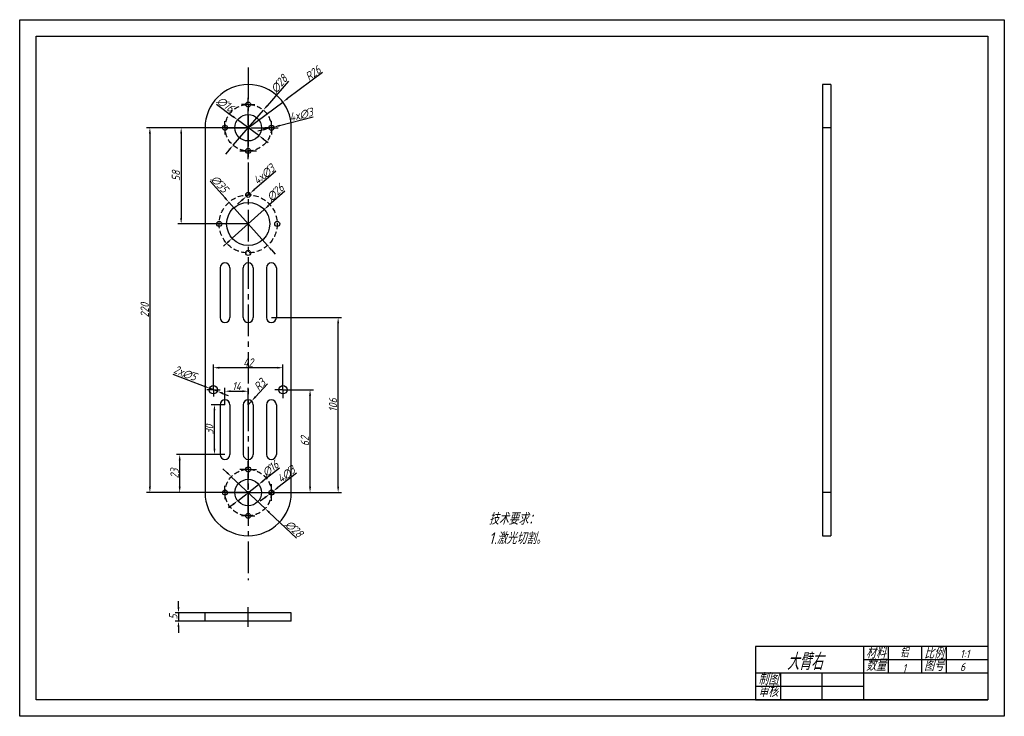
# Model space of a CAD drawing. Header units: millimetres. Extents: x 2734 to 3328, y 1528 to 1948.
import ezdxf

# ---------------------------------------------------------------- set-up
doc = ezdxf.new("R2010")
doc.units = ezdxf.units.MM
doc.linetypes.add('CENTER2', pattern=[28.575, 19.05, -3.175, 3.175, -3.175])
doc.linetypes.add('HIDDEN2', pattern=[4.7625, 3.175, -1.5875])
for name, color, linetype in [('10', 7, 'Continuous'), ('中心线', 1, 'CENTER2'), ('细实线', 3, 'Continuous'), ('虚线', 2, 'HIDDEN2')]:
    doc.layers.add(name, color=color, linetype=linetype)
doc.layers.add('粗实线', color=7, linetype='Continuous', lineweight=30)
doc.styles.get("Standard").update_dxf_attribs({"font": 'gbeitc.shx', "bigfont": 'gbcbig.shx'})
doc.dimstyles.new('ISO-25', dxfattribs={"dimtxt": 5, "dimasz": 3.5, "dimexe": 2, "dimexo": 0, "dimtad": 1, "dimdec": 0, "dimtxsty": 'Standard', "dimcen": 2.5, "dimadec": 0, "dimazin": 0, "dimtfac": 1, "dimtdec": 0, "dimtmove": 0, "dimatfit": 3, "dimfxl": 1, "dimarcsym": 0})

# ---------------------------------------------------------------- blocks, each defined once
blk = doc.blocks.new('*U30')
at = {"layer": '中心线', "color": 0, "linetype": 'CENTER2', "transparency": 16777216}
blk.add_line((0, -6), (0, 6), dxfattribs=at)
blk = doc.blocks.new('*D48')
at = {"layer": 'Defpoints', "color": 0, "transparency": 16777216}
for p in [(2846.29, 1590.6), (2830.24, 1585.6), (2846.29, 1585.6)]:
    blk.add_point(p, dxfattribs=at)
at = {"layer": '细实线', "color": 0, "lineweight": -2, "transparency": 16777216}
for p, q in [((2830.24, 1594.1), (2830.24, 1597.6)), ((2846.29, 1590.6), (2828.24, 1590.6)), ((2830.24, 1590.6), (2830.24, 1585.6)), ((2846.29, 1585.6), (2828.24, 1585.6)), ((2830.24, 1582.1), (2830.24, 1578.6))]:
    blk.add_line(p, q, dxfattribs=at)
at = {"layer": '细实线', "color": 0, "transparency": 16777216}
for points in [[(2829.65, 1594.1), (2830.82, 1594.1), (2830.24, 1590.6)], [(2829.65, 1582.1), (2830.82, 1582.1), (2830.24, 1585.6)]]:
    blk.add_solid(points, dxfattribs=at)
at = {"layer": '细实线', "color": 0, "transparency": 16777216, "insert": (2827.11, 1588.1), "char_height": 5, "attachment_point": 5, "rotation": 90}
blk.add_mtext('5', dxfattribs=at)
blk = doc.blocks.new('SW_CENTERMARKSYMBOL_2')
at = {"layer": '10', "color": 0}
for p, q in [((-2.5, 0), (-4, 0)), ((0, 0), (-2.5, 0)), ((0, 2.5), (0, 4)), ((0, 0), (0, 2.5)), ((0, 0), (0, -2.5)), ((0, 0), (2.5, 0)), ((2.5, 0), (4, 0)), ((0, -2.5), (0, -4))]:
    blk.add_line(p, q, dxfattribs=at)
blk = doc.blocks.new('SW_CENTERMARKSYMBOL_3')
at = {"layer": '10', "color": 0}
for p, q in [((-2.5, 0), (-4, 0)), ((0, 0), (-2.5, 0)), ((0, 2.5), (0, 4)), ((0, 0), (0, 2.5)), ((0, 0), (0, -2.5)), ((0, 0), (2.5, 0)), ((2.5, 0), (4, 0)), ((0, -2.5), (0, -4))]:
    blk.add_line(p, q, dxfattribs=at)
blk = doc.blocks.new('SW_CENTERMARKSYMBOL_4')
at = {"layer": '10', "color": 0}
for p, q in [((-2.5, 0), (-4, 0)), ((0, 0), (-2.5, 0)), ((0, 2.5), (0, 4)), ((0, 0), (0, 2.5)), ((0, 0), (0, -2.5)), ((0, 0), (2.5, 0)), ((2.5, 0), (4, 0)), ((0, -2.5), (0, -4))]:
    blk.add_line(p, q, dxfattribs=at)
blk = doc.blocks.new('SW_CENTERMARKSYMBOL_6')
at = {"layer": '10', "color": 0}
for p, q in [((-2.5, 0), (-4, 0)), ((0, 0), (-2.5, 0)), ((0, 2.5), (0, 4)), ((0, 0), (0, 2.5)), ((0, 0), (0, -2.5)), ((0, 0), (2.5, 0)), ((2.5, 0), (4, 0)), ((0, -2.5), (0, -4))]:
    blk.add_line(p, q, dxfattribs=at)
blk = doc.blocks.new('SW_CENTERMARKSYMBOL_8')
at = {"layer": '10', "color": 0}
for p, q in [((-2.5, 0), (-4, 0)), ((0, 0), (-2.5, 0)), ((0, 2.5), (0, 4)), ((0, 0), (0, 2.5)), ((0, 0), (0, -2.5)), ((0, 0), (2.5, 0)), ((2.5, 0), (4, 0)), ((0, -2.5), (0, -4))]:
    blk.add_line(p, q, dxfattribs=at)
blk = doc.blocks.new('SW_CENTERMARKSYMBOL_10')
at = {"layer": '10', "color": 0}
for p, q in [((-2.5, 0), (-5, 0)), ((0, 0), (-2.5, 0)), ((0, 2.5), (0, 5)), ((0, 0), (0, 2.5)), ((0, 0), (0, -2.5)), ((0, 0), (2.5, 0)), ((2.5, 0), (5, 0)), ((0, -2.5), (0, -5))]:
    blk.add_line(p, q, dxfattribs=at)
blk = doc.blocks.new('SW_CENTERMARKSYMBOL_12')
at = {"layer": '10', "color": 0}
for p, q in [((-2.5, 0), (-5, 0)), ((0, 0), (-2.5, 0)), ((0, 2.5), (0, 5)), ((0, 0), (0, 2.5)), ((0, 0), (0, -2.5)), ((0, 0), (2.5, 0)), ((2.5, 0), (5, 0)), ((0, -2.5), (0, -5))]:
    blk.add_line(p, q, dxfattribs=at)
blk = doc.blocks.new('SW_CENTERMARKSYMBOL_13')
at = {"layer": '10', "color": 0}
for p, q in [((-2.5, 0), (-4, 0)), ((0, 0), (-2.5, 0)), ((0, 2.5), (0, 4)), ((0, 0), (0, 2.5)), ((0, 0), (0, -2.5)), ((0, 0), (2.5, 0)), ((2.5, 0), (4, 0)), ((0, -2.5), (0, -4))]:
    blk.add_line(p, q, dxfattribs=at)
blk = doc.blocks.new('*U75')
at = {"layer": '中心线', "color": 0, "linetype": 'CENTER2', "transparency": 16777216}
for p, q in [((0, 1.6), (0, 11.5)), ((-11.5, 0), (-1.6, 0)), ((1.6, 0), (11.5, 0)), ((0, -11.5), (0, -1.6))]:
    blk.add_line(p, q, dxfattribs=at)
at = {"layer": '中心线', "color": 0, "linetype": 'Continuous', "transparency": 16777216}
for p, q in [((-0.8, 0), (0.8, 0)), ((0, -0.8), (0, 0.8))]:
    blk.add_line(p, q, dxfattribs=at)
blk = doc.blocks.new('*U76')
at = {"layer": '中心线', "color": 0, "linetype": 'CENTER2', "transparency": 16777216}
for p, q in [((-5, 0), (-0.3, 0)), ((0, 0.3), (0, 5)), ((0.3, 0), (5, 0)), ((0, -5), (0, -0.3))]:
    blk.add_line(p, q, dxfattribs=at)
at = {"layer": '中心线', "color": 0, "linetype": 'Continuous', "transparency": 16777216}
for p, q in [((-0.15, 0), (0.15, 0)), ((0, -0.15), (0, 0.15))]:
    blk.add_line(p, q, dxfattribs=at)
blk = doc.blocks.new('*U77')
at = {"layer": '中心线', "color": 0, "linetype": 'CENTER2', "transparency": 16777216}
for p, q in [((0, 1.6), (0, 11.5)), ((-11.5, 0), (-1.6, 0)), ((1.6, 0), (11.5, 0)), ((0, -11.5), (0, -1.6))]:
    blk.add_line(p, q, dxfattribs=at)
at = {"layer": '中心线', "color": 0, "linetype": 'Continuous', "transparency": 16777216}
for p, q in [((-0.8, 0), (0.8, 0)), ((0, -0.8), (0, 0.8))]:
    blk.add_line(p, q, dxfattribs=at)
blk = doc.blocks.new('*U78')
at = {"layer": '中心线', "color": 0, "linetype": 'CENTER2', "transparency": 16777216}
for p, q in [((-5, 0), (-0.3, 0)), ((0, 0.3), (0, 5)), ((0.3, 0), (5, 0)), ((0, -5), (0, -0.3))]:
    blk.add_line(p, q, dxfattribs=at)
at = {"layer": '中心线', "color": 0, "linetype": 'Continuous', "transparency": 16777216}
for p, q in [((-0.15, 0), (0.15, 0)), ((0, -0.15), (0, 0.15))]:
    blk.add_line(p, q, dxfattribs=at)
blk = doc.blocks.new('*U79')
at = {"layer": '中心线', "color": 0, "linetype": 'CENTER2', "transparency": 16777216}
blk.add_line((0, 146.21), (0, -162.85), dxfattribs=at)
blk = doc.blocks.new('*D81')
at = {"layer": 'Defpoints', "color": 0, "lineweight": 25, "transparency": 16777216}
for p in [(2893.18, 1898.59), (2872.29, 1883.1)]:
    blk.add_point(p, dxfattribs=at)
at = {"layer": '细实线', "color": 0, "lineweight": -2, "transparency": 16777216}
for p, q in [((2917.13, 1916.35), (2895.99, 1900.67)), ((2872.29, 1883.1), (2893.18, 1898.59))]:
    blk.add_line(p, q, dxfattribs=at)
at = {"layer": '细实线', "color": 0, "lineweight": 25, "transparency": 16777216}
blk.add_solid([(2895.64, 1901.14), (2896.34, 1900.2), (2893.18, 1898.59)], dxfattribs=at)
at = {"layer": '细实线', "color": 0, "transparency": 16777216, "insert": (2911.37, 1915.97), "char_height": 5, "attachment_point": 5, "rotation": 36.56163}
blk.add_mtext('R26', dxfattribs=at)
blk = doc.blocks.new('*D82')
at = {"layer": 'Defpoints', "color": 0, "lineweight": 25, "transparency": 16777216}
for p in [(2865.87, 1887.87), (2878.72, 1878.33)]:
    blk.add_point(p, dxfattribs=at)
at = {"layer": '细实线', "color": 0, "lineweight": -2, "transparency": 16777216}
for p, q in [((2853.14, 1897.32), (2863.06, 1889.95)), ((2878.72, 1878.33), (2865.87, 1887.87)), ((2881.53, 1876.24), (2884.34, 1874.15))]:
    blk.add_line(p, q, dxfattribs=at)
at = {"layer": '细实线', "color": 0, "lineweight": 25, "transparency": 16777216}
for points in [[(2863.41, 1890.42), (2862.71, 1889.49), (2865.87, 1887.87)], [(2881.87, 1876.71), (2881.18, 1875.77), (2878.72, 1878.33)]]:
    blk.add_solid(points, dxfattribs=at)
at = {"layer": '细实线', "color": 0, "transparency": 16777216, "insert": (2858.56, 1897.19), "char_height": 5, "attachment_point": 5, "rotation": 323.40131}
blk.add_mtext('∅16', dxfattribs=at)
blk = doc.blocks.new('*D83')
at = {"layer": 'Defpoints', "color": 0, "lineweight": 25, "transparency": 16777216}
for p in [(2887.75, 1883.47), (2884.84, 1882.73)]:
    blk.add_point(p, dxfattribs=at)
at = {"layer": '细实线', "color": 0, "lineweight": -2, "transparency": 16777216}
for p, q in [((2911.57, 1889.51), (2891.14, 1884.33)), ((2884.84, 1882.73), (2887.75, 1883.47)), ((2881.45, 1881.87), (2878.05, 1881.01))]:
    blk.add_line(p, q, dxfattribs=at)
at = {"layer": '细实线', "color": 0, "lineweight": 25, "transparency": 16777216}
for points in [[(2891, 1884.89), (2891.28, 1883.76), (2887.75, 1883.47)], [(2881.3, 1882.43), (2881.59, 1881.3), (2884.84, 1882.73)]]:
    blk.add_solid(points, dxfattribs=at)
at = {"layer": '细实线', "color": 0, "transparency": 16777216, "insert": (2904.23, 1890.88), "char_height": 5, "attachment_point": 5, "rotation": 14.24577}
blk.add_mtext('4x∅3', dxfattribs=at)
blk = doc.blocks.new('*D84')
at = {"layer": 'Defpoints', "color": 0, "lineweight": 25, "transparency": 16777216}
for p in [(2878.6, 1668.02), (2865.99, 1658.18)]:
    blk.add_point(p, dxfattribs=at)
at = {"layer": '细实线', "color": 0, "lineweight": -2, "transparency": 16777216}
for p, q in [((2891.1, 1677.77), (2881.36, 1670.17)), ((2865.99, 1658.18), (2878.6, 1668.02)), ((2863.23, 1656.02), (2860.47, 1653.87))]:
    blk.add_line(p, q, dxfattribs=at)
at = {"layer": '细实线', "color": 0, "lineweight": 25, "transparency": 16777216}
for points in [[(2881, 1670.63), (2881.72, 1669.71), (2878.6, 1668.02)], [(2862.87, 1656.48), (2863.58, 1655.56), (2865.99, 1658.18)]]:
    blk.add_solid(points, dxfattribs=at)
at = {"layer": '细实线', "color": 0, "transparency": 16777216, "insert": (2885.69, 1677.51), "char_height": 5, "attachment_point": 5, "rotation": 37.95899}
blk.add_mtext('∅16', dxfattribs=at)
blk = doc.blocks.new('*D85')
at = {"layer": 'Defpoints', "color": 0, "lineweight": 25, "transparency": 16777216}
for p in [(2887.48, 1664.02), (2885.11, 1662.18)]:
    blk.add_point(p, dxfattribs=at)
at = {"layer": '细实线', "color": 0, "lineweight": -2, "transparency": 16777216}
for p, q in [((2901.38, 1674.85), (2890.24, 1666.17)), ((2885.11, 1662.18), (2887.48, 1664.02)), ((2882.35, 1660.02), (2879.59, 1657.87))]:
    blk.add_line(p, q, dxfattribs=at)
at = {"layer": '细实线', "color": 0, "lineweight": 25, "transparency": 16777216}
for points in [[(2889.88, 1666.63), (2890.6, 1665.71), (2887.48, 1664.02)], [(2881.99, 1660.48), (2882.71, 1659.56), (2885.11, 1662.18)]]:
    blk.add_solid(points, dxfattribs=at)
at = {"layer": '细实线', "color": 0, "transparency": 16777216, "insert": (2895.27, 1674.05), "char_height": 5, "attachment_point": 5, "rotation": 37.92267}
blk.add_mtext('4∅3', dxfattribs=at)
blk = doc.blocks.new('*D80')
at = {"layer": 'Defpoints', "color": 0, "lineweight": 25, "transparency": 16777216}
for p in [(2872.29, 1883.1), (2812.99, 1663.1), (2872.29, 1663.1)]:
    blk.add_point(p, dxfattribs=at)
at = {"layer": '细实线', "color": 0, "lineweight": -2, "transparency": 16777216}
for p, q in [((2872.29, 1883.1), (2810.99, 1883.1)), ((2812.99, 1879.6), (2812.99, 1666.6)), ((2872.29, 1663.1), (2810.99, 1663.1))]:
    blk.add_line(p, q, dxfattribs=at)
at = {"layer": '细实线', "color": 0, "lineweight": 25, "transparency": 16777216}
for points in [[(2812.41, 1879.6), (2813.57, 1879.6), (2812.99, 1883.1)], [(2812.41, 1666.6), (2813.57, 1666.6), (2812.99, 1663.1)]]:
    blk.add_solid(points, dxfattribs=at)
at = {"layer": '细实线', "color": 0, "transparency": 16777216, "insert": (2809.87, 1773.1), "char_height": 5, "attachment_point": 5, "rotation": 90}
blk.add_mtext('220', dxfattribs=at)
blk = doc.blocks.new('*D86')
at = {"layer": 'Defpoints', "color": 0, "lineweight": 25, "transparency": 16777216}
for p in [(2893.29, 1725.1), (2909.61, 1725.1), (2872.29, 1663.1)]:
    blk.add_point(p, dxfattribs=at)
at = {"layer": '细实线', "color": 0, "lineweight": -2, "transparency": 16777216}
for p, q in [((2893.29, 1725.1), (2911.61, 1725.1)), ((2909.61, 1666.6), (2909.61, 1721.6)), ((2872.29, 1663.1), (2911.61, 1663.1))]:
    blk.add_line(p, q, dxfattribs=at)
at = {"layer": '细实线', "color": 0, "lineweight": 25, "transparency": 16777216}
for points in [[(2909.02, 1721.6), (2910.19, 1721.6), (2909.61, 1725.1)], [(2909.02, 1666.6), (2910.19, 1666.6), (2909.61, 1663.1)]]:
    blk.add_solid(points, dxfattribs=at)
at = {"layer": '细实线', "color": 0, "transparency": 16777216, "insert": (2906.48, 1694.1), "char_height": 5, "attachment_point": 5, "rotation": 90}
blk.add_mtext('62', dxfattribs=at)
blk = doc.blocks.new('*D87')
at = {"layer": 'Defpoints', "color": 0, "lineweight": 25, "transparency": 16777216}
for p in [(2851.29, 1738.4), (2851.29, 1725.1), (2893.29, 1725.1)]:
    blk.add_point(p, dxfattribs=at)
at = {"layer": '细实线', "color": 0, "lineweight": -2, "transparency": 16777216}
for p, q in [((2851.29, 1725.1), (2851.29, 1740.4)), ((2889.79, 1738.4), (2854.79, 1738.4)), ((2893.29, 1725.1), (2893.29, 1740.4))]:
    blk.add_line(p, q, dxfattribs=at)
at = {"layer": '细实线', "color": 0, "lineweight": 25, "transparency": 16777216}
for points in [[(2854.79, 1738.99), (2854.79, 1737.82), (2851.29, 1738.4)], [(2889.79, 1738.99), (2889.79, 1737.82), (2893.29, 1738.4)]]:
    blk.add_solid(points, dxfattribs=at)
at = {"layer": '细实线', "color": 0, "transparency": 16777216, "insert": (2872.29, 1741.53), "char_height": 5, "attachment_point": 5}
blk.add_mtext('42', dxfattribs=at)
blk = doc.blocks.new('*D88')
at = {"layer": 'Defpoints', "color": 0, "lineweight": 25, "transparency": 16777216}
for p in [(2881.44, 1893.7), (2863.15, 1872.5)]:
    blk.add_point(p, dxfattribs=at)
at = {"layer": '细实线', "color": 0, "lineweight": -2, "transparency": 16777216}
for p, q in [((2896.53, 1911.18), (2883.73, 1896.35)), ((2863.15, 1872.5), (2881.44, 1893.7)), ((2860.86, 1869.85), (2858.57, 1867.2))]:
    blk.add_line(p, q, dxfattribs=at)
at = {"layer": '细实线', "color": 0, "lineweight": 25, "transparency": 16777216}
for points in [[(2883.28, 1896.73), (2884.17, 1895.97), (2881.44, 1893.7)], [(2860.42, 1870.23), (2861.3, 1869.47), (2863.15, 1872.5)]]:
    blk.add_solid(points, dxfattribs=at)
at = {"layer": '细实线', "color": 0, "transparency": 16777216, "insert": (2890.93, 1909.48), "char_height": 5, "attachment_point": 5, "rotation": 49.20895}
blk.add_mtext('∅28', dxfattribs=at)
blk = doc.blocks.new('*D89')
at = {"layer": 'Defpoints', "color": 0, "lineweight": 25, "transparency": 16777216}
for p in [(2862.11, 1672.7), (2882.48, 1653.49)]:
    blk.add_point(p, dxfattribs=at)
at = {"layer": '细实线', "color": 0, "lineweight": -2, "transparency": 16777216}
for p, q in [((2859.56, 1675.1), (2857.01, 1677.51)), ((2862.11, 1672.7), (2882.48, 1653.49)), ((2901.45, 1635.6), (2885.02, 1651.09))]:
    blk.add_line(p, q, dxfattribs=at)
at = {"layer": '细实线', "color": 0, "lineweight": 25, "transparency": 16777216}
for points in [[(2859.96, 1675.53), (2859.16, 1674.68), (2862.11, 1672.7)], [(2885.42, 1651.52), (2884.62, 1650.67), (2882.48, 1653.49)]]:
    blk.add_solid(points, dxfattribs=at)
at = {"layer": '细实线', "color": 0, "transparency": 16777216, "insert": (2899.99, 1641.27), "char_height": 5, "attachment_point": 5, "rotation": 316.67839}
blk.add_mtext('∅28', dxfattribs=at)
blk = doc.blocks.new('*D90')
at = {"layer": 'Defpoints', "color": 0, "lineweight": 25, "transparency": 16777216}
for p in [(2830.96, 1686.1), (2858.29, 1686.1), (2872.29, 1663.1)]:
    blk.add_point(p, dxfattribs=at)
at = {"layer": '细实线', "color": 0, "lineweight": -2, "transparency": 16777216}
for p, q in [((2858.29, 1686.1), (2828.96, 1686.1)), ((2830.96, 1666.6), (2830.96, 1682.6)), ((2872.29, 1663.1), (2828.96, 1663.1))]:
    blk.add_line(p, q, dxfattribs=at)
at = {"layer": '细实线', "color": 0, "lineweight": 25, "transparency": 16777216}
for points in [[(2830.38, 1682.6), (2831.55, 1682.6), (2830.96, 1686.1)], [(2830.38, 1666.6), (2831.55, 1666.6), (2830.96, 1663.1)]]:
    blk.add_solid(points, dxfattribs=at)
at = {"layer": '细实线', "color": 0, "lineweight": 25, "transparency": 16777216, "insert": (2827.84, 1674.6), "char_height": 5, "attachment_point": 5, "rotation": 90}
blk.add_mtext('23', dxfattribs=at)
blk = doc.blocks.new('*D91')
at = {"layer": 'Defpoints', "color": 0, "lineweight": 25, "transparency": 16777216}
for p in [(2851.94, 1716.1), (2858.29, 1716.1), (2858.29, 1686.1)]:
    blk.add_point(p, dxfattribs=at)
at = {"layer": '细实线', "color": 0, "lineweight": -2, "transparency": 16777216}
for p, q in [((2858.29, 1716.1), (2849.94, 1716.1)), ((2851.94, 1689.6), (2851.94, 1712.6)), ((2858.29, 1686.1), (2849.94, 1686.1))]:
    blk.add_line(p, q, dxfattribs=at)
at = {"layer": '细实线', "color": 0, "lineweight": 25, "transparency": 16777216}
for points in [[(2851.36, 1712.6), (2852.53, 1712.6), (2851.94, 1716.1)], [(2851.36, 1689.6), (2852.53, 1689.6), (2851.94, 1686.1)]]:
    blk.add_solid(points, dxfattribs=at)
at = {"layer": '细实线', "color": 0, "lineweight": 25, "transparency": 16777216, "insert": (2848.82, 1701.1), "char_height": 5, "attachment_point": 5, "rotation": 90}
blk.add_mtext('30', dxfattribs=at)
blk = doc.blocks.new('*D92')
at = {"layer": 'Defpoints', "color": 0, "lineweight": 25, "transparency": 16777216}
for p in [(2872.29, 1724.22), (2858.29, 1716.1), (2872.29, 1716.1)]:
    blk.add_point(p, dxfattribs=at)
at = {"layer": '细实线', "color": 0, "lineweight": -2, "transparency": 16777216}
for p, q in [((2858.29, 1716.1), (2858.29, 1726.22)), ((2861.79, 1724.22), (2868.79, 1724.22)), ((2872.29, 1716.1), (2872.29, 1726.22))]:
    blk.add_line(p, q, dxfattribs=at)
at = {"layer": '细实线', "color": 0, "lineweight": 25, "transparency": 16777216}
for points in [[(2861.79, 1724.8), (2861.79, 1723.63), (2858.29, 1724.22)], [(2868.79, 1724.8), (2868.79, 1723.63), (2872.29, 1724.22)]]:
    blk.add_solid(points, dxfattribs=at)
at = {"layer": '细实线', "color": 0, "lineweight": 25, "transparency": 16777216, "insert": (2865.29, 1727.34), "char_height": 5, "attachment_point": 5}
blk.add_mtext('14', dxfattribs=at)
blk = doc.blocks.new('*D93')
at = {"layer": 'Defpoints', "color": 0, "lineweight": 25, "transparency": 16777216}
for p in [(2874.34, 1718.29), (2872.29, 1716.1)]:
    blk.add_point(p, dxfattribs=at)
at = {"layer": '细实线', "color": 0, "lineweight": -2, "transparency": 16777216}
for p, q in [((2883.93, 1728.6), (2876.72, 1720.86)), ((2872.29, 1716.1), (2874.34, 1718.29))]:
    blk.add_line(p, q, dxfattribs=at)
at = {"layer": '细实线', "color": 0, "lineweight": 25, "transparency": 16777216}
blk.add_solid([(2876.29, 1721.25), (2877.15, 1720.46), (2874.34, 1718.29)], dxfattribs=at)
at = {"layer": '细实线', "color": 0, "lineweight": 25, "transparency": 16777216, "insert": (2879.23, 1728.14), "char_height": 5, "attachment_point": 5, "rotation": 47.05118}
blk.add_mtext('R3', dxfattribs=at)
blk = doc.blocks.new('*D94')
at = {"layer": 'Defpoints', "color": 0, "lineweight": 25, "transparency": 16777216}
for p in [(2886.29, 1768.6), (2926.56, 1768.6), (2872.29, 1663.1)]:
    blk.add_point(p, dxfattribs=at)
at = {"layer": '细实线', "color": 0, "lineweight": -2, "transparency": 16777216}
for p, q in [((2886.29, 1768.6), (2928.56, 1768.6)), ((2926.56, 1666.6), (2926.56, 1765.1)), ((2872.29, 1663.1), (2928.56, 1663.1))]:
    blk.add_line(p, q, dxfattribs=at)
at = {"layer": '细实线', "color": 0, "lineweight": 25, "transparency": 16777216}
for points in [[(2925.97, 1765.1), (2927.14, 1765.1), (2926.56, 1768.6)], [(2925.97, 1666.6), (2927.14, 1666.6), (2926.56, 1663.1)]]:
    blk.add_solid(points, dxfattribs=at)
at = {"layer": '细实线', "color": 0, "lineweight": 25, "transparency": 16777216, "insert": (2923.43, 1715.85), "char_height": 5, "attachment_point": 5, "rotation": 90}
blk.add_mtext('106', dxfattribs=at)
blk = doc.blocks.new('*D95')
at = {"layer": 'Defpoints', "color": 0, "lineweight": 25, "transparency": 16777216}
for p in [(2848.96, 1726), (2853.62, 1724.19)]:
    blk.add_point(p, dxfattribs=at)
at = {"layer": '细实线', "color": 0, "lineweight": -2, "transparency": 16777216}
for p, q in [((2826.89, 1734.58), (2845.7, 1727.27)), ((2853.62, 1724.19), (2848.96, 1726)), ((2856.89, 1722.92), (2860.15, 1721.66))]:
    blk.add_line(p, q, dxfattribs=at)
at = {"layer": '细实线', "color": 0, "lineweight": 25, "transparency": 16777216}
for points in [[(2845.91, 1727.81), (2845.49, 1726.73), (2848.96, 1726)], [(2857.1, 1723.47), (2856.67, 1722.38), (2853.62, 1724.19)]]:
    blk.add_solid(points, dxfattribs=at)
at = {"layer": '细实线', "color": 0, "lineweight": 25, "transparency": 16777216, "insert": (2834.24, 1735.08), "char_height": 5, "attachment_point": 5, "rotation": 338.76252}
blk.add_mtext('2x∅5', dxfattribs=at)
blk = doc.blocks.new('*D113')
at = {"layer": 'Defpoints', "color": 0, "lineweight": 25, "transparency": 16777216}
for p in [(2872.29, 1883.1), (2831.85, 1825.1), (2872.29, 1825.1)]:
    blk.add_point(p, dxfattribs=at)
at = {"layer": '细实线', "color": 0, "lineweight": -2, "transparency": 16777216}
for p, q in [((2872.29, 1883.1), (2829.85, 1883.1)), ((2831.85, 1879.6), (2831.85, 1828.6)), ((2872.29, 1825.1), (2829.85, 1825.1))]:
    blk.add_line(p, q, dxfattribs=at)
at = {"layer": '细实线', "color": 0, "lineweight": 25, "transparency": 16777216}
for points in [[(2831.26, 1879.6), (2832.43, 1879.6), (2831.85, 1883.1)], [(2831.26, 1828.6), (2832.43, 1828.6), (2831.85, 1825.1)]]:
    blk.add_solid(points, dxfattribs=at)
at = {"layer": '细实线', "color": 0, "lineweight": 25, "transparency": 16777216, "insert": (2828.72, 1854.1), "char_height": 5, "attachment_point": 5, "rotation": 90}
blk.add_mtext('58', dxfattribs=at)
blk = doc.blocks.new('*D114')
at = {"layer": 'Defpoints', "color": 0, "lineweight": 25, "transparency": 16777216}
for p in [(2881.96, 1833.79), (2862.62, 1816.41)]:
    blk.add_point(p, dxfattribs=at)
at = {"layer": '细实线', "color": 0, "lineweight": -2, "transparency": 16777216}
for p, q in [((2894.38, 1844.94), (2884.57, 1836.12)), ((2862.62, 1816.41), (2881.96, 1833.79)), ((2860.02, 1814.07), (2857.41, 1811.73))]:
    blk.add_line(p, q, dxfattribs=at)
at = {"layer": '细实线', "color": 0, "lineweight": 25, "transparency": 16777216}
for points in [[(2884.18, 1836.56), (2884.96, 1835.69), (2881.96, 1833.79)], [(2859.63, 1814.5), (2860.41, 1813.64), (2862.62, 1816.41)]]:
    blk.add_solid(points, dxfattribs=at)
at = {"layer": '细实线', "color": 0, "lineweight": 25, "transparency": 16777216, "insert": (2888.69, 1844.03), "char_height": 5, "attachment_point": 5, "rotation": 41.93611}
blk.add_mtext('∅26', dxfattribs=at)
blk = doc.blocks.new('*D115')
at = {"layer": 'Defpoints', "color": 0, "lineweight": 25, "transparency": 16777216}
for p in [(2860.65, 1838.16), (2883.94, 1812.03)]:
    blk.add_point(p, dxfattribs=at)
at = {"layer": '细实线', "color": 0, "lineweight": -2, "transparency": 16777216}
for p, q in [((2849.34, 1850.85), (2858.32, 1840.78)), ((2883.94, 1812.03), (2860.65, 1838.16)), ((2886.26, 1809.42), (2888.59, 1806.81))]:
    blk.add_line(p, q, dxfattribs=at)
at = {"layer": '细实线', "color": 0, "lineweight": 25, "transparency": 16777216}
for points in [[(2858.76, 1841.16), (2857.89, 1840.39), (2860.65, 1838.16)], [(2886.7, 1809.81), (2885.83, 1809.03), (2883.94, 1812.03)]]:
    blk.add_solid(points, dxfattribs=at)
at = {"layer": '细实线', "color": 0, "lineweight": 25, "transparency": 16777216, "insert": (2855, 1849.2), "char_height": 5, "attachment_point": 5, "rotation": 311.70535}
blk.add_mtext('∅35', dxfattribs=at)
blk = doc.blocks.new('*D112')
at = {"layer": 'Defpoints', "color": 0, "lineweight": 25, "transparency": 16777216}
for p in [(2871.15, 1841.62), (2873.43, 1843.57)]:
    blk.add_point(p, dxfattribs=at)
at = {"layer": '细实线', "color": 0, "lineweight": -2, "transparency": 16777216}
for p, q in [((2889.06, 1856.91), (2876.1, 1845.84)), ((2871.15, 1841.62), (2873.43, 1843.57)), ((2868.49, 1839.35), (2865.83, 1837.08))]:
    blk.add_line(p, q, dxfattribs=at)
at = {"layer": '细实线', "color": 0, "lineweight": 25, "transparency": 16777216}
for points in [[(2868.11, 1839.8), (2868.87, 1838.91), (2871.15, 1841.62)], [(2875.72, 1846.29), (2876.47, 1845.4), (2873.43, 1843.57)]]:
    blk.add_solid(points, dxfattribs=at)
at = {"layer": '细实线', "color": 0, "lineweight": 25, "transparency": 16777216, "insert": (2881.88, 1854.89), "char_height": 5, "attachment_point": 5, "rotation": 40.48206}
blk.add_mtext('4x∅3', dxfattribs=at)

msp = doc.modelspace()

# ---------------------------------------------------------------- linework, layer by layer
at = {"color": 7, "linetype": 'Continuous', "lineweight": 25}
for p, q in [((3223.86, 1909.1), (3218.86, 1909.1)), ((3218.86, 1909.1), (3218.86, 1883.1)), ((3223.86, 1909.1), (3223.86, 1883.1)), ((2846.29, 1883.1), (2846.29, 1663.1)), ((2898.29, 1663.1), (2898.29, 1883.1)), ((3223.86, 1883.1), (3218.86, 1883.1)), ((3218.86, 1883.1), (3218.86, 1663.1)), ((3223.86, 1883.1), (3223.86, 1663.1)), ((2869.29, 1768.6), (2869.29, 1798.6)), ((2875.29, 1798.6), (2875.29, 1768.6)), ((3223.86, 1663.1), (3218.86, 1663.1)), ((3218.86, 1663.1), (3218.86, 1637.1)), ((3223.86, 1663.1), (3223.86, 1637.1)), ((3218.86, 1637.1), (3223.86, 1637.1)), ((2846.29, 1585.6), (2846.29, 1590.6)), ((2898.29, 1590.6), (2846.29, 1590.6)), ((2898.29, 1585.6), (2898.29, 1590.6)), ((2898.29, 1585.6), (2846.29, 1585.6))]:
    msp.add_line(p, q, dxfattribs=at)
for centre, radius in [((2872.29, 1897.1), 1.5), ((2872.29, 1883.1), 8), ((2858.29, 1883.1), 1.5), ((2886.29, 1883.1), 1.5), ((2872.29, 1869.1), 1.5), ((2851.29, 1725.1), 2.5), ((2893.29, 1725.1), 2.5), ((2872.29, 1677.1), 1.5), ((2872.29, 1663.1), 8), ((2858.29, 1663.1), 1.5), ((2886.29, 1663.1), 1.5), ((2872.29, 1649.1), 1.5)]:
    msp.add_circle(centre, radius, dxfattribs=at)
for centre, start, end in [((2872.29, 1883.1), 0, 180), ((2872.29, 1663.1), 180, 0)]:
    msp.add_arc(centre, 26, start, end, dxfattribs=at)
at = {"layer": '粗实线', "lineweight": 25}
for p, q in [((2855.29, 1798.6), (2855.29, 1768.6)), ((2861.29, 1798.6), (2861.29, 1768.6)), ((2883.29, 1798.6), (2883.29, 1768.6)), ((2889.29, 1798.6), (2889.29, 1768.6)), ((2855.29, 1716.1), (2855.29, 1686.1)), ((2861.29, 1716.1), (2861.29, 1686.1)), ((2869.29, 1716.1), (2869.29, 1686.1)), ((2875.29, 1716.1), (2875.29, 1686.1)), ((2883.29, 1716.1), (2883.29, 1686.1)), ((2889.29, 1716.1), (2889.29, 1686.1))]:
    msp.add_line(p, q, dxfattribs=at)
at = {"layer": '粗实线'}
for p, q in [((3318.44, 1570.22), (3178.44, 1570.22)), ((3178.44, 1570.22), (3178.44, 1538.22)), ((3243.44, 1570.22), (3243.44, 1538.22)), ((3258.44, 1570.22), (3258.44, 1554.22)), ((3278.44, 1570.22), (3278.44, 1554.22)), ((3293.44, 1570.22), (3293.44, 1554.22)), ((3193.44, 1554.22), (3193.44, 1538.22)), ((3218.44, 1554.22), (3218.44, 1538.22)), ((3178.44, 1538.22), (3318.44, 1538.22))]:
    msp.add_line(p, q, dxfattribs=at)
msp.add_lwpolyline([(2744.44, 1938.22), (3318.44, 1938.22), (3318.44, 1538.22), (2744.44, 1538.22)], close=True, dxfattribs=at)
at = {"layer": '粗实线', "lineweight": 25}
for centre in [(2872.29, 1842.6), (2854.79, 1825.1), (2889.79, 1825.1), (2872.29, 1807.6)]:
    msp.add_circle(centre, 1.5, dxfattribs=at)
at = {"layer": '粗实线'}
msp.add_circle((2872.29, 1825.1), 13, dxfattribs=at)
at = {"layer": '粗实线', "lineweight": 25}
for centre, start, end in [((2858.29, 1798.6), 0, 180), ((2872.29, 1798.6), 0, 180), ((2886.29, 1798.6), 0, 180), ((2858.29, 1768.6), 180, 0), ((2872.29, 1768.6), 180, 0), ((2886.29, 1768.6), 180, 0), ((2858.29, 1716.1), 0, 180), ((2872.29, 1716.1), 0, 180), ((2886.29, 1716.1), 0, 180), ((2858.29, 1686.1), 180, 0), ((2872.29, 1686.1), 180, 0), ((2886.29, 1686.1), 180, 0)]:
    msp.add_arc(centre, 3, start, end, dxfattribs=at)
at = {"layer": '细实线'}
for p, q in [((3318.44, 1562.22), (3243.44, 1562.22)), ((3318.44, 1554.22), (3178.44, 1554.22)), ((3243.44, 1546.22), (3178.44, 1546.22))]:
    msp.add_line(p, q, dxfattribs=at)
msp.add_lwpolyline([(2734.44, 1948.22), (3328.44, 1948.22), (3328.44, 1528.22), (2734.44, 1528.22)], close=True, dxfattribs=at)
at = {"layer": '虚线'}
for centre, radius in [((2872.29, 1883.1), 14), ((2872.29, 1825.1), 17.5), ((2872.29, 1663.1), 14)]:
    msp.add_circle(centre, radius, dxfattribs=at)

# ---------------------------------------------------------------- block references
at = {"layer": '中心线', "linetype": 'CENTER2'}
for name, p in [('*U79', (2872.29, 1773.1)), ('*U75', (2872.29, 1883.1)), ('*U76', (2872.29, 1869.1)), ('*U77', (2872.29, 1663.1)), ('*U78', (2886.29, 1663.1)), ('*U30', (2872.29, 1588.1))]:
    msp.add_blockref(name, p, dxfattribs=at)
at = {"layer": '中心线'}
for name, p in [('SW_CENTERMARKSYMBOL_6', (2872.29, 1897.1)), ('SW_CENTERMARKSYMBOL_13', (2858.29, 1883.1)), ('SW_CENTERMARKSYMBOL_8', (2886.29, 1883.1)), ('SW_CENTERMARKSYMBOL_3', (2851.29, 1725.1)), ('SW_CENTERMARKSYMBOL_12', (2893.29, 1725.1)), ('SW_CENTERMARKSYMBOL_10', (2872.29, 1677.1)), ('SW_CENTERMARKSYMBOL_4', (2858.29, 1663.1)), ('SW_CENTERMARKSYMBOL_2', (2872.29, 1649.1))]:
    msp.add_blockref(name, p, dxfattribs=at)

# ---------------------------------------------------------------- texts
at = {"layer": '中心线', "attachment_point": 1}
for s, width, insert, char_height in [('{\\C3;铝}', 10.4193, (3265.51, 1568.82), 5), ('{\\C3;1:1}', 7.1116, (3301.73, 1568.32), 5), ('\\pxqc;{\\C3;大臂右}', 40.8297, (3187.67, 1566.18), 10), ('{\\C3;1}', 6.7808, (3267, 1559.73), 5), ('{\\C3;6}', 6.7808, (3301.73, 1560.5), 5)]:
    msp.add_mtext_dynamic_manual_height_columns(s, width=width, gutter_width=17.5, heights=[0], dxfattribs=dict(at, insert=insert, char_height=char_height))
at = {"layer": '细实线', "char_height": 7, "attachment_point": 1}
for s, width, heights, insert in [('技术要求：\\P1.激光切割。', 105.2251, [0], (3017.45, 1650.76)), ('\\pxqc;材料', 15, [0], (3243.44, 1570.15)), ('\\pxqc;比例', 15, [0], (3278.44, 1569.89)), ('\\pxqc;数量', 15, [0], (3243.44, 1562.61)), ('\\pxqc;图号', 15, [0], (3278.44, 1562.5)), ('\\pxqc;制图', 15, [8], (3178.44, 1554.22)), ('\\pxqc;审核', 15, [8.61], (3178.44, 1546.84))]:
    msp.add_mtext_dynamic_manual_height_columns(s, width=width, gutter_width=17.5, heights=heights, dxfattribs=dict(at, insert=insert))

# ---------------------------------------------------------------- dimensions: what is measured, and where the dimension line sits
at = {"layer": '细实线'}
dim = msp.add_radius_dim(center=(2872.29, 1883.1), mpoint=(2893.18, 1898.59), dimstyle='ISO-25', dxfattribs=at)
dim.commit()
dim.dimension.update_dxf_attribs({"geometry": '*D81', "text_midpoint": (2913.23, 1913.46), "dimtype": 164})
for p1, p2, picture, middle in [((2863.15, 1872.5), (2881.44, 1893.7), '*D88', (2893.29, 1907.44)), ((2862.11, 1672.7), (2882.48, 1653.49), '*D89', (2897.85, 1639))]:
    dim = msp.add_diameter_dim_2p(p1=p1, p2=p2, dimstyle='ISO-25', dxfattribs=at)
    dim.commit()
    dim.dimension.update_dxf_attribs({"geometry": picture, "text_midpoint": middle, "dimtype": 163})
for p1, p2, picture, middle in [((2878.72, 1878.33), (2865.87, 1887.87), '*D82', (2858.56, 1897.19)), ((2865.99, 1658.18), (2878.6, 1668.02), '*D84', (2885.69, 1677.51))]:
    dim = msp.add_diameter_dim_2p(p1=p1, p2=p2, dimstyle='ISO-25', dxfattribs=at)
    dim.commit()
    dim.dimension.update_dxf_attribs({"geometry": picture, "text_midpoint": middle})
dim = msp.add_diameter_dim_2p(p1=(2884.84, 1882.73), p2=(2887.75, 1883.47), text='4x<>', dimstyle='ISO-25', dxfattribs=at)
dim.commit()
dim.dimension.update_dxf_attribs({"geometry": '*D83', "text_midpoint": (2905, 1887.85), "dimtype": 163})
for base, p1, p2, picture, middle in [((2812.99, 1663.1), (2872.29, 1883.1), (2872.29, 1663.1), '*D80', (2809.87, 1773.1)), ((2909.61, 1725.1), (2872.29, 1663.1), (2893.29, 1725.1), '*D86', (2906.48, 1694.1)), ((2830.24, 1585.6), (2846.29, 1590.6), (2846.29, 1585.6), '*D48', (2827.11, 1588.1))]:
    dim = msp.add_linear_dim(base=base, p1=p1, p2=p2, angle=90, dimstyle='ISO-25', dxfattribs=at)
    dim.commit()
    dim.dimension.update_dxf_attribs({"geometry": picture, "text_midpoint": middle})
at = {"layer": '细实线', "lineweight": 25}
for base, p1, p2, picture, middle in [((2831.85, 1825.1), (2872.29, 1883.1), (2872.29, 1825.1), '*D113', (2828.72, 1854.1)), ((2926.55599849, 1768.59777194), (2872.29272096, 1663.09777194), (2886.29272096, 1768.59777194), '*D94', (2923.43099849, 1715.84777194)), ((2851.94, 1716.1), (2858.29, 1686.1), (2858.29, 1716.1), '*D91', (2848.82, 1701.1)), ((2830.96, 1686.1), (2872.29, 1663.1), (2858.29, 1686.1), '*D90', (2827.84, 1674.6))]:
    dim = msp.add_linear_dim(base=base, p1=p1, p2=p2, angle=90, dimstyle='ISO-25', dxfattribs=at)
    dim.commit()
    dim.dimension.update_dxf_attribs({"geometry": picture, "text_midpoint": middle})
dim = msp.add_diameter_dim_2p(p1=(2871.15, 1841.62), p2=(2873.43, 1843.57), text='4x<>', dimstyle='ISO-25', dxfattribs=at)
dim.commit()
dim.dimension.update_dxf_attribs({"geometry": '*D112', "text_midpoint": (2881.88, 1854.89)})
for p1, p2, picture, middle in [((2883.94, 1812.03), (2860.65, 1838.16), '*D115', (2855, 1849.2)), ((2862.62, 1816.41), (2881.96, 1833.79), '*D114', (2888.69, 1844.03))]:
    dim = msp.add_diameter_dim_2p(p1=p1, p2=p2, dimstyle='ISO-25', dxfattribs=at)
    dim.commit()
    dim.dimension.update_dxf_attribs({"geometry": picture, "text_midpoint": middle})
dim = msp.add_diameter_dim_2p(p1=(2853.62, 1724.19), p2=(2848.96, 1726), text='2x<>', dimstyle='ISO-25', dxfattribs=at)
dim.commit()
dim.dimension.update_dxf_attribs({"geometry": '*D95', "text_midpoint": (2833.1, 1732.17), "dimtype": 163})
at = {"layer": '细实线'}
dim = msp.add_linear_dim(base=(2851.29, 1738.4), p1=(2893.29, 1725.1), p2=(2851.29, 1725.1), dimstyle='ISO-25', dxfattribs=at)
dim.commit()
dim.dimension.update_dxf_attribs({"geometry": '*D87', "text_midpoint": (2872.29, 1741.53)})
at = {"layer": '细实线', "lineweight": 25}
dim = msp.add_linear_dim(base=(2872.29, 1724.22), p1=(2858.29, 1716.1), p2=(2872.29, 1716.1), dimstyle='ISO-25', dxfattribs=at)
dim.commit()
dim.dimension.update_dxf_attribs({"geometry": '*D92', "text_midpoint": (2865.29, 1727.34)})
dim = msp.add_radius_dim(center=(2872.29, 1716.1), mpoint=(2874.34, 1718.29), dimstyle='ISO-25', dxfattribs=at)
dim.commit()
dim.dimension.update_dxf_attribs({"geometry": '*D93', "text_midpoint": (2879.23, 1728.14)})
at = {"layer": '细实线'}
dim = msp.add_diameter_dim_2p(p1=(2885.11, 1662.18), p2=(2887.48, 1664.02), text='4<>', dimstyle='ISO-25', dxfattribs=at)
dim.commit()
dim.dimension.update_dxf_attribs({"geometry": '*D85', "text_midpoint": (2895.27, 1674.05)})

doc.saveas('drawing.dxf')
